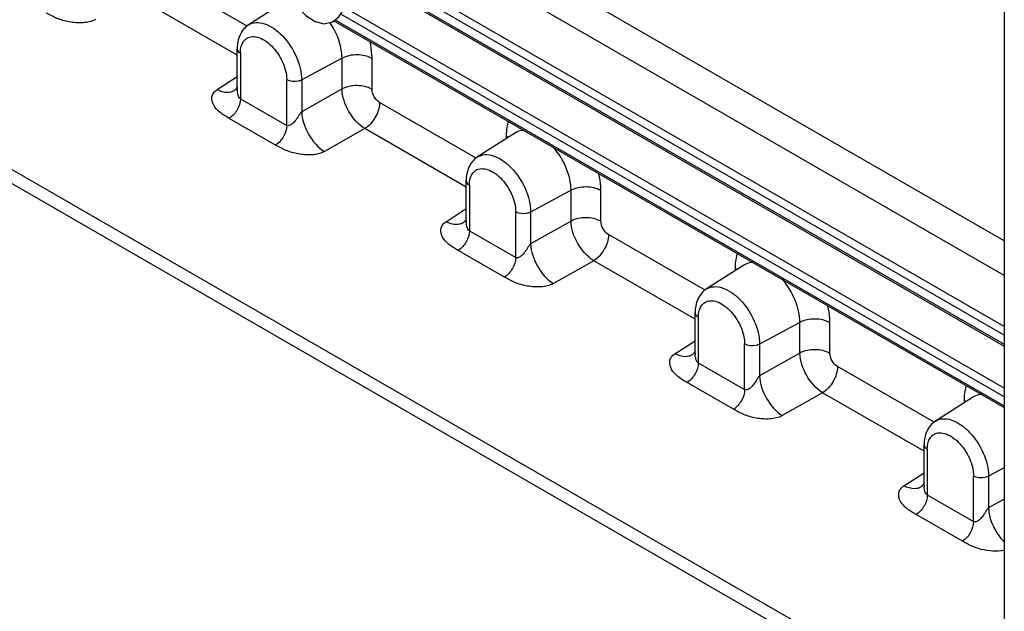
# Model space of a CAD drawing. Header units: inches. Extents: x 0 to 34, y 0 to 22.
# Tile 65 of 124: x 23.7 to 25.5, y 2.2 to 3.2. Entities that reach past the tile are written whole.
import ezdxf

# ---------------------------------------------------------------- set-up
doc = ezdxf.new("R2010")
doc.units = ezdxf.units.IN
doc.header["$LTSCALE"] = 1.87
doc.header["$MEASUREMENT"] = 0
doc.linetypes.add('HIDDEN', pattern=[0.2, 0.1, -0.1])
doc.layers.get('0').update_dxf_attribs({"linetype": 'CONTINUOUS'})
doc.layers.add('02___PRT_ALL_AXES', color=7, linetype='CONTINUOUS')
doc.layers.add('DEFAULT_2', color=8, linetype='HIDDEN')

msp = doc.modelspace()

# ---------------------------------------------------------------- linework, layer by layer
at = {"color": 7, "linetype": 'CONTINUOUS'}
for p, q in [((25.4667, 4.3164), (25.4667, 0.9091)), ((25.4667, 2.8446), (24.2743, 3.5331)), ((25.4667, 2.7815), (24.2777, 3.468)), ((25.4667, 2.6728), (24.278, 3.3591)), ((25.4667, 2.6885), (24.2785, 3.3746)), ((24.2768, 3.3432), (25.4667, 2.6561)), ((24.086, 3.2369), (23.9098, 3.3386)), ((24.2765, 3.34), (25.4667, 2.6528)), ((24.0677, 3.184), (23.8827, 3.2908)), ((24.1577, 3.2832), (24.0884, 3.2392)), ((25.4667, 2.576), (24.2633, 3.2709)), ((25.4667, 2.5602), (24.2564, 3.259)), ((24.2438, 3.2464), (25.4667, 2.5403)), ((24.2462, 3.2483), (25.4667, 2.5436)), ((24.0677, 3.1222), (24.0677, 3.1957)), ((24.0734, 3.1876), (24.0734, 3.1043)), ((24.2588, 3.1782), (24.1852, 3.1386)), ((24.2588, 3.1221), (24.2588, 3.1782)), ((24.3135, 3.1216), (24.3135, 3.1776)), ((24.0309, 3.1209), (24.0677, 3.1449)), ((24.1579, 3.0556), (24.1579, 3.1388)), ((24.1852, 3.1386), (24.1852, 3.0804)), ((24.062, 3.119), (24.0613, 3.1186)), ((24.0626, 3.1194), (24.062, 3.119)), ((24.062, 3.119), (24.062, 3.119)), ((24.2588, 3.1221), (24.1852, 3.0804)), ((24.0734, 3.1043), (24.1579, 3.0556)), ((24.5036, 2.9958), (24.3274, 3.0975)), ((24.1376, 3.0197), (24.0531, 3.0685)), ((24.3003, 3.0497), (24.2266, 3.0079)), ((24.4852, 2.9429), (24.3003, 3.0497)), ((24.5753, 3.0421), (24.506, 2.9981)), ((24.5582, 3.0363), (24.5582, 3.0312)), ((24.5582, 3.0363), (24.5621, 3.0336)), ((24.4852, 2.8811), (24.4852, 2.9546)), ((24.491, 2.9465), (24.491, 2.8632)), ((24.6764, 2.9371), (24.6028, 2.8975)), ((24.6764, 2.881), (24.6764, 2.9371)), ((24.7311, 2.8805), (24.7311, 2.9365)), ((24.4484, 2.8798), (24.4852, 2.9038)), ((24.5755, 2.8145), (24.5755, 2.8977)), ((24.6028, 2.8975), (24.6028, 2.8393)), ((24.4796, 2.8779), (24.4789, 2.8775)), ((24.4796, 2.8779), (24.4795, 2.8779)), ((24.4802, 2.8783), (24.4796, 2.8779)), ((24.6764, 2.881), (24.6028, 2.8393)), ((24.491, 2.8632), (24.5755, 2.8145)), ((24.9211, 2.7547), (24.745, 2.8564)), ((24.5551, 2.7786), (24.4707, 2.8274)), ((24.7179, 2.8086), (24.6442, 2.7668)), ((24.9028, 2.7018), (24.7179, 2.8086)), ((24.9928, 2.801), (24.9236, 2.757)), ((24.9757, 2.7952), (24.9757, 2.7901)), ((24.9757, 2.7952), (24.9797, 2.7925)), ((24.9028, 2.64), (24.9028, 2.7134)), ((24.9086, 2.7054), (24.9086, 2.6221)), ((25.0939, 2.696), (25.0204, 2.6564)), ((25.0939, 2.6399), (25.0939, 2.696)), ((25.1486, 2.6394), (25.1486, 2.6954)), ((24.866, 2.6387), (24.9028, 2.6626)), ((24.9931, 2.5733), (24.9931, 2.6566)), ((25.0204, 2.6564), (25.0204, 2.5982)), ((24.8971, 2.6368), (24.8965, 2.6364)), ((24.8978, 2.6372), (24.8971, 2.6368)), ((24.8971, 2.6368), (24.8971, 2.6368)), ((24.9086, 2.6221), (24.9931, 2.5733)), ((25.0939, 2.6399), (25.0204, 2.5982)), ((25.3387, 2.5136), (25.1625, 2.6153)), ((24.9727, 2.5375), (24.8883, 2.5863)), ((25.1354, 2.5675), (25.0618, 2.5257)), ((25.3204, 2.4607), (25.1354, 2.5675)), ((25.4104, 2.5599), (25.3412, 2.5158)), ((25.3933, 2.5541), (25.3933, 2.549)), ((25.3933, 2.5541), (25.3973, 2.5514)), ((25.3204, 2.3989), (25.3204, 2.4723)), ((25.3262, 2.4643), (25.3262, 2.381)), ((25.4667, 2.4307), (25.438, 2.4153)), ((25.2836, 2.3976), (25.3204, 2.4215)), ((25.4106, 2.3322), (25.4106, 2.4155)), ((25.438, 2.4153), (25.438, 2.3571)), ((25.3147, 2.3957), (25.3141, 2.3953)), ((25.3154, 2.3961), (25.3147, 2.3957)), ((25.3147, 2.3957), (25.3147, 2.3957)), ((25.3262, 2.381), (25.4106, 2.3322)), ((25.4667, 2.3734), (25.438, 2.3571)), ((25.3903, 2.2964), (25.3058, 2.3452))]:
    msp.add_line(p, q, dxfattribs=at)
for points in [[(24.0571, 3.8741), (24.0557, 3.8366), (24.0517, 3.7918), (24.0469, 3.7481), (24.0433, 3.7041), (24.0429, 3.6588), (24.0462, 3.6127), (24.0529, 3.5665), (24.0625, 3.521), (24.0746, 3.4769), (24.0887, 3.435), (24.1043, 3.3955), (24.1212, 3.359), (24.139, 3.326), (24.1574, 3.2972), (24.1756, 3.2737), (24.1929, 3.2565), (24.2095, 3.2456), (24.2259, 3.2413), (24.2414, 3.2445), (24.2531, 3.2537), (24.2612, 3.2663)], [(24.0677, 3.1263), (24.0672, 3.1252), (24.0662, 3.1234), (24.065, 3.1218), (24.0638, 3.1205), (24.0626, 3.1194)], [(24.4852, 2.8851), (24.4848, 2.8841), (24.4838, 2.8823), (24.4826, 2.8807), (24.4814, 2.8793), (24.4802, 2.8783)], [(24.9028, 2.644), (24.9023, 2.643), (24.9014, 2.6412), (24.9002, 2.6396), (24.8989, 2.6382), (24.8978, 2.6372)], [(25.3204, 2.4029), (25.3199, 2.4018), (25.3189, 2.4001), (25.3178, 2.3985), (25.3165, 2.3971), (25.3154, 2.3961)]]:
    msp.add_lwpolyline(points, dxfattribs=at)
for centre, radius, start, end in [((24.1206, 3.1222), 0.053, 179.9604, 183.2503), ((24.6656, 3.0364), 0.1074, 175.5707, 180.0434), ((24.5382, 2.8811), 0.053, 179.9604, 183.2503), ((25.0832, 2.7953), 0.1074, 175.5707, 180.0434), ((24.9558, 2.64), 0.053, 179.9604, 183.2503), ((25.5007, 2.5542), 0.1074, 175.5707, 180.0434), ((25.3734, 2.3989), 0.053, 179.9604, 183.2503)]:
    msp.add_arc(centre, radius, start, end, dxfattribs=at)
for points, knots in [([(23.809, 3.249), (23.8022, 3.2451), (23.7855, 3.2419), (23.7616, 3.2437), (23.7391, 3.25), (23.7261, 3.2573), (23.72, 3.2608)], [0, 0, 0, 0, 0.254614, 0.522618, 0.772889, 1, 1, 1, 1]), ([(24.0884, 3.2392), (24.0816, 3.2348), (24.0704, 3.2211), (24.0677, 3.2042), (24.0677, 3.1957)], [0, 0, 0, 0, 0.488292, 1, 1, 1, 1]), ([(24.0884, 3.2392), (24.0923, 3.2416), (24.1022, 3.2446), (24.1184, 3.2418), (24.1349, 3.233), (24.1568, 3.214), (24.1773, 3.1826), (24.1852, 3.1529), (24.1852, 3.1386)], [0, 0, 0, 0, 0.086922, 0.185851, 0.30288, 0.436807, 0.729001, 1, 1, 1, 1]), ([(24.2588, 3.1782), (24.2588, 3.1835), (24.2564, 3.2067), (24.2467, 3.2288), (24.2368, 3.2437)], [0, 0, 0, 0, 0.228713, 1, 1, 1, 1]), ([(24.0832, 3.2132), (24.086, 3.2154), (24.0932, 3.2185), (24.1056, 3.2172), (24.1184, 3.2111), (24.1355, 3.1969), (24.1516, 3.1729), (24.1579, 3.15), (24.1579, 3.1388)], [0, 0, 0, 0, 0.086708, 0.183651, 0.298883, 0.432122, 0.726098, 1, 1, 1, 1]), ([(24.0734, 3.1876), (24.0734, 3.189), (24.0736, 3.1941), (24.0746, 3.1992), (24.0759, 3.2027)], [0, 0, 0, 0, 0.26787, 1, 1, 1, 1]), ([(24.0759, 3.2027), (24.0763, 3.2037), (24.0781, 3.2077), (24.0808, 3.2112), (24.0832, 3.2132)], [0, 0, 0, 0, 0.266888, 1, 1, 1, 1]), ([(24.3135, 3.1776), (24.3135, 3.1801), (24.3131, 3.1904), (24.3116, 3.2006), (24.3099, 3.2083)], [0, 0, 0, 0, 0.238076, 1, 1, 1, 1]), ([(24.0677, 3.1957), (24.0677, 3.1949), (24.0683, 3.1915), (24.0711, 3.1889), (24.0734, 3.1876)], [0, 0, 0, 0, 0.22086, 1, 1, 1, 1]), ([(24.3135, 3.1776), (24.3054, 3.1823), (24.2862, 3.1861), (24.2671, 3.1826), (24.2588, 3.1782)], [0, 0, 0, 0, 0.497771, 1, 1, 1, 1]), ([(24.1852, 3.1386), (24.1833, 3.1375), (24.1744, 3.1345), (24.164, 3.1353), (24.1579, 3.1388)], [0, 0, 0, 0, 0.242713, 1, 1, 1, 1]), ([(24.3135, 3.1216), (24.3054, 3.1262), (24.2862, 3.1301), (24.2671, 3.1266), (24.2588, 3.1221)], [0, 0, 0, 0, 0.497771, 1, 1, 1, 1]), ([(24.0531, 3.0685), (24.0473, 3.0718), (24.0364, 3.0781), (24.024, 3.0909), (24.0199, 3.1049), (24.0239, 3.1153), (24.0283, 3.1192), (24.0309, 3.1209)], [0, 0, 0, 0, 0.288031, 0.538557, 0.754787, 0.867184, 1, 1, 1, 1]), ([(24.056, 3.1164), (24.0542, 3.1159), (24.0455, 3.1147), (24.0368, 3.1177), (24.0309, 3.1209)], [0, 0, 0, 0, 0.221257, 1, 1, 1, 1]), ([(24.0734, 3.1043), (24.0712, 3.1056), (24.0686, 3.1111), (24.0679, 3.1164), (24.0677, 3.1192)], [0, 0, 0, 0, 0.477253, 1, 1, 1, 1]), ([(24.3003, 3.0497), (24.2881, 3.0571), (24.2689, 3.0798), (24.259, 3.1079), (24.2588, 3.1221)], [0, 0, 0, 0, 0.499927, 1, 1, 1, 1]), ([(24.3274, 3.0975), (24.3233, 3.0999), (24.3167, 3.1074), (24.3135, 3.1168), (24.3135, 3.1216)], [0, 0, 0, 0, 0.500298, 1, 1, 1, 1]), ([(24.0734, 3.1043), (24.0734, 3.0973), (24.0687, 3.0834), (24.0591, 3.0722), (24.0531, 3.0685)], [0, 0, 0, 0, 0.498312, 1, 1, 1, 1]), ([(24.3274, 3.0975), (24.3274, 3.0881), (24.321, 3.0695), (24.3083, 3.0546), (24.3003, 3.0497)], [0, 0, 0, 0, 0.498312, 1, 1, 1, 1]), ([(24.1852, 3.0804), (24.1837, 3.0794), (24.1817, 3.0763), (24.178, 3.0704), (24.1732, 3.0634), (24.1672, 3.0567), (24.1603, 3.0542), (24.1579, 3.0556)], [0, 0, 0, 0, 0.139865, 0.277776, 0.541016, 0.786875, 1, 1, 1, 1]), ([(24.1852, 3.0804), (24.1856, 3.0661), (24.1956, 3.0382), (24.2145, 3.0154), (24.2266, 3.0079)], [0, 0, 0, 0, 0.500566, 1, 1, 1, 1]), ([(24.1579, 3.0556), (24.1579, 3.0485), (24.1531, 3.0346), (24.1436, 3.0234), (24.1376, 3.0197)], [0, 0, 0, 0, 0.498312, 1, 1, 1, 1]), ([(24.5618, 3.0628), (24.5613, 3.0614), (24.5597, 3.0555), (24.5588, 3.0494), (24.5585, 3.0447)], [0, 0, 0, 0, 0.239429, 1, 1, 1, 1]), ([(24.5911, 3.0466), (24.5896, 3.0466), (24.5841, 3.0462), (24.5787, 3.0443), (24.5753, 3.0421)], [0, 0, 0, 0, 0.261273, 1, 1, 1, 1]), ([(24.2266, 3.0079), (24.2197, 3.004), (24.2031, 3.0008), (24.1792, 3.0026), (24.1567, 3.0089), (24.1437, 3.0162), (24.1376, 3.0197)], [0, 0, 0, 0, 0.254614, 0.522618, 0.772889, 1, 1, 1, 1]), ([(24.506, 2.9981), (24.5099, 3.0005), (24.5198, 3.0035), (24.5359, 3.0007), (24.5525, 2.9919), (24.5743, 2.9729), (24.5949, 2.9415), (24.6028, 2.9118), (24.6028, 2.8975)], [0, 0, 0, 0, 0.086922, 0.185851, 0.30288, 0.436807, 0.729001, 1, 1, 1, 1]), ([(24.6764, 2.9371), (24.6764, 2.9508), (24.6693, 2.9795), (24.6541, 3.0044), (24.6444, 3.0158)], [0, 0, 0, 0, 0.478476, 1, 1, 1, 1]), ([(24.506, 2.9981), (24.4992, 2.9937), (24.488, 2.98), (24.4852, 2.963), (24.4852, 2.9546)], [0, 0, 0, 0, 0.488292, 1, 1, 1, 1]), ([(24.4935, 2.9616), (24.4939, 2.9626), (24.4956, 2.9666), (24.4984, 2.9701), (24.5008, 2.9721)], [0, 0, 0, 0, 0.266888, 1, 1, 1, 1]), ([(24.5008, 2.9721), (24.5036, 2.9743), (24.5108, 2.9774), (24.5232, 2.9761), (24.536, 2.97), (24.553, 2.9558), (24.5692, 2.9318), (24.5755, 2.9088), (24.5755, 2.8977)], [0, 0, 0, 0, 0.086708, 0.183651, 0.298883, 0.432122, 0.726098, 1, 1, 1, 1]), ([(24.7311, 2.9365), (24.7311, 2.939), (24.7307, 2.9493), (24.7292, 2.9595), (24.7274, 2.9672)], [0, 0, 0, 0, 0.238076, 1, 1, 1, 1]), ([(24.4852, 2.9546), (24.4852, 2.9538), (24.4859, 2.9504), (24.4887, 2.9478), (24.491, 2.9465)], [0, 0, 0, 0, 0.22086, 1, 1, 1, 1]), ([(24.491, 2.9465), (24.491, 2.9479), (24.4912, 2.953), (24.4922, 2.9581), (24.4935, 2.9616)], [0, 0, 0, 0, 0.26787, 1, 1, 1, 1]), ([(24.7311, 2.9365), (24.723, 2.9412), (24.7038, 2.945), (24.6846, 2.9415), (24.6764, 2.9371)], [0, 0, 0, 0, 0.497771, 1, 1, 1, 1]), ([(24.6028, 2.8975), (24.6008, 2.8964), (24.592, 2.8934), (24.5816, 2.8942), (24.5755, 2.8977)], [0, 0, 0, 0, 0.242713, 1, 1, 1, 1]), ([(24.4707, 2.8274), (24.4649, 2.8307), (24.454, 2.837), (24.4415, 2.8498), (24.4375, 2.8638), (24.4415, 2.8742), (24.4458, 2.8781), (24.4484, 2.8798)], [0, 0, 0, 0, 0.288031, 0.538557, 0.754787, 0.867184, 1, 1, 1, 1]), ([(24.4736, 2.8753), (24.4718, 2.8748), (24.4631, 2.8736), (24.4544, 2.8766), (24.4484, 2.8798)], [0, 0, 0, 0, 0.221257, 1, 1, 1, 1]), ([(24.491, 2.8632), (24.4888, 2.8645), (24.4862, 2.87), (24.4855, 2.8752), (24.4853, 2.8781)], [0, 0, 0, 0, 0.477253, 1, 1, 1, 1]), ([(24.7311, 2.8805), (24.723, 2.8851), (24.7038, 2.889), (24.6846, 2.8855), (24.6764, 2.881)], [0, 0, 0, 0, 0.497771, 1, 1, 1, 1]), ([(24.7179, 2.8086), (24.7057, 2.816), (24.6865, 2.8387), (24.6766, 2.8668), (24.6764, 2.881)], [0, 0, 0, 0, 0.499927, 1, 1, 1, 1]), ([(24.745, 2.8564), (24.7408, 2.8588), (24.7343, 2.8663), (24.7311, 2.8757), (24.7311, 2.8805)], [0, 0, 0, 0, 0.500298, 1, 1, 1, 1]), ([(24.491, 2.8632), (24.491, 2.8562), (24.4863, 2.8423), (24.4767, 2.8311), (24.4707, 2.8274)], [0, 0, 0, 0, 0.498312, 1, 1, 1, 1]), ([(24.745, 2.8564), (24.745, 2.847), (24.7386, 2.8284), (24.7259, 2.8135), (24.7179, 2.8086)], [0, 0, 0, 0, 0.498312, 1, 1, 1, 1]), ([(24.6028, 2.8393), (24.6013, 2.8383), (24.5992, 2.8352), (24.5956, 2.8293), (24.5908, 2.8223), (24.5848, 2.8156), (24.5779, 2.8131), (24.5755, 2.8145)], [0, 0, 0, 0, 0.139865, 0.277776, 0.541016, 0.786875, 1, 1, 1, 1]), ([(24.6028, 2.8393), (24.6032, 2.825), (24.6132, 2.7971), (24.6321, 2.7743), (24.6442, 2.7668)], [0, 0, 0, 0, 0.500566, 1, 1, 1, 1]), ([(24.9793, 2.8217), (24.9789, 2.8203), (24.9773, 2.8144), (24.9764, 2.8083), (24.9761, 2.8036)], [0, 0, 0, 0, 0.239429, 1, 1, 1, 1]), ([(24.5755, 2.8145), (24.5755, 2.8074), (24.5707, 2.7935), (24.5612, 2.7823), (24.5551, 2.7786)], [0, 0, 0, 0, 0.498312, 1, 1, 1, 1]), ([(25.0087, 2.8055), (25.0072, 2.8055), (25.0017, 2.8051), (24.9963, 2.8032), (24.9928, 2.801)], [0, 0, 0, 0, 0.261273, 1, 1, 1, 1]), ([(24.6442, 2.7668), (24.6373, 2.7629), (24.6207, 2.7597), (24.5968, 2.7615), (24.5742, 2.7678), (24.5613, 2.7751), (24.5551, 2.7786)], [0, 0, 0, 0, 0.254614, 0.522618, 0.772889, 1, 1, 1, 1]), ([(25.0939, 2.696), (25.0939, 2.7097), (25.0868, 2.7384), (25.0717, 2.7633), (25.062, 2.7747)], [0, 0, 0, 0, 0.478476, 1, 1, 1, 1]), ([(24.9236, 2.757), (24.9168, 2.7526), (24.9055, 2.7389), (24.9028, 2.7219), (24.9028, 2.7134)], [0, 0, 0, 0, 0.488292, 1, 1, 1, 1]), ([(24.9236, 2.757), (24.9275, 2.7594), (24.9374, 2.7624), (24.9535, 2.7596), (24.9701, 2.7508), (24.9919, 2.7318), (25.0125, 2.7004), (25.0204, 2.6707), (25.0204, 2.6564)], [0, 0, 0, 0, 0.086922, 0.185851, 0.30288, 0.436807, 0.729001, 1, 1, 1, 1]), ([(24.9111, 2.7204), (24.9115, 2.7215), (24.9132, 2.7255), (24.9159, 2.729), (24.9184, 2.731)], [0, 0, 0, 0, 0.266888, 1, 1, 1, 1]), ([(24.9184, 2.731), (24.9211, 2.7332), (24.9284, 2.7363), (24.9408, 2.735), (24.9536, 2.7288), (24.9706, 2.7147), (24.9868, 2.6907), (24.9931, 2.6677), (24.9931, 2.6566)], [0, 0, 0, 0, 0.086708, 0.183651, 0.298883, 0.432122, 0.726098, 1, 1, 1, 1]), ([(24.9028, 2.7134), (24.9028, 2.7127), (24.9034, 2.7093), (24.9063, 2.7067), (24.9086, 2.7054)], [0, 0, 0, 0, 0.22086, 1, 1, 1, 1]), ([(24.9086, 2.7054), (24.9086, 2.7068), (24.9088, 2.7119), (24.9098, 2.717), (24.9111, 2.7204)], [0, 0, 0, 0, 0.26787, 1, 1, 1, 1]), ([(25.1486, 2.6954), (25.1486, 2.6979), (25.1483, 2.7082), (25.1467, 2.7184), (25.145, 2.726)], [0, 0, 0, 0, 0.238076, 1, 1, 1, 1]), ([(25.1486, 2.6954), (25.1406, 2.7001), (25.1214, 2.7039), (25.1022, 2.7004), (25.0939, 2.696)], [0, 0, 0, 0, 0.497771, 1, 1, 1, 1]), ([(25.0204, 2.6564), (25.0184, 2.6553), (25.0096, 2.6523), (24.9992, 2.6531), (24.9931, 2.6566)], [0, 0, 0, 0, 0.242713, 1, 1, 1, 1]), ([(25.1486, 2.6394), (25.1406, 2.644), (25.1214, 2.6479), (25.1022, 2.6444), (25.0939, 2.6399)], [0, 0, 0, 0, 0.497771, 1, 1, 1, 1]), ([(24.8883, 2.5863), (24.8825, 2.5896), (24.8716, 2.5959), (24.8591, 2.6087), (24.8551, 2.6227), (24.859, 2.6331), (24.8634, 2.637), (24.866, 2.6387)], [0, 0, 0, 0, 0.288031, 0.538557, 0.754787, 0.867184, 1, 1, 1, 1]), ([(24.8912, 2.6341), (24.8893, 2.6336), (24.8807, 2.6325), (24.872, 2.6355), (24.866, 2.6387)], [0, 0, 0, 0, 0.221257, 1, 1, 1, 1]), ([(24.9086, 2.6221), (24.9086, 2.6151), (24.9038, 2.6011), (24.8943, 2.59), (24.8883, 2.5863)], [0, 0, 0, 0, 0.498312, 1, 1, 1, 1]), ([(24.9086, 2.6221), (24.9064, 2.6234), (24.9038, 2.6289), (24.9031, 2.6341), (24.9029, 2.637)], [0, 0, 0, 0, 0.477253, 1, 1, 1, 1]), ([(25.1354, 2.5675), (25.1232, 2.5749), (25.1041, 2.5976), (25.0942, 2.6257), (25.0939, 2.6399)], [0, 0, 0, 0, 0.499927, 1, 1, 1, 1]), ([(25.1625, 2.6153), (25.1584, 2.6177), (25.1519, 2.6252), (25.1486, 2.6346), (25.1486, 2.6394)], [0, 0, 0, 0, 0.500298, 1, 1, 1, 1]), ([(25.1625, 2.6153), (25.1625, 2.6059), (25.1562, 2.5873), (25.1435, 2.5724), (25.1354, 2.5675)], [0, 0, 0, 0, 0.498312, 1, 1, 1, 1]), ([(25.0204, 2.5982), (25.0189, 2.5972), (25.0168, 2.5941), (25.0132, 2.5882), (25.0084, 2.5812), (25.0024, 2.5745), (24.9954, 2.572), (24.9931, 2.5733)], [0, 0, 0, 0, 0.139865, 0.277776, 0.541016, 0.786875, 1, 1, 1, 1]), ([(25.0204, 2.5982), (25.0207, 2.5839), (25.0307, 2.556), (25.0497, 2.5332), (25.0618, 2.5257)], [0, 0, 0, 0, 0.500566, 1, 1, 1, 1]), ([(24.9931, 2.5733), (24.9931, 2.5663), (24.9883, 2.5524), (24.9788, 2.5412), (24.9727, 2.5375)], [0, 0, 0, 0, 0.498312, 1, 1, 1, 1]), ([(25.3969, 2.5806), (25.3965, 2.5792), (25.3949, 2.5733), (25.394, 2.5672), (25.3936, 2.5625)], [0, 0, 0, 0, 0.239429, 1, 1, 1, 1]), ([(25.4262, 2.5644), (25.4248, 2.5644), (25.4193, 2.564), (25.4139, 2.5621), (25.4104, 2.5599)], [0, 0, 0, 0, 0.261273, 1, 1, 1, 1]), ([(25.0618, 2.5257), (25.0549, 2.5218), (25.0383, 2.5186), (25.0143, 2.5204), (24.9918, 2.5267), (24.9788, 2.534), (24.9727, 2.5375)], [0, 0, 0, 0, 0.254614, 0.522618, 0.772889, 1, 1, 1, 1]), ([(25.3412, 2.5158), (25.3343, 2.5115), (25.3231, 2.4978), (25.3204, 2.4808), (25.3204, 2.4723)], [0, 0, 0, 0, 0.488292, 1, 1, 1, 1]), ([(25.3412, 2.5158), (25.3451, 2.5183), (25.3549, 2.5213), (25.3711, 2.5185), (25.3877, 2.5097), (25.4095, 2.4907), (25.43, 2.4593), (25.438, 2.4296), (25.438, 2.4153)], [0, 0, 0, 0, 0.086922, 0.185851, 0.30288, 0.436807, 0.729001, 1, 1, 1, 1]), ([(25.3262, 2.4643), (25.3262, 2.4657), (25.3264, 2.4708), (25.3273, 2.4758), (25.3287, 2.4793)], [0, 0, 0, 0, 0.26787, 1, 1, 1, 1]), ([(25.3287, 2.4793), (25.3291, 2.4804), (25.3308, 2.4844), (25.3335, 2.4879), (25.336, 2.4899)], [0, 0, 0, 0, 0.266888, 1, 1, 1, 1]), ([(25.336, 2.4899), (25.3387, 2.4921), (25.3459, 2.4952), (25.3584, 2.4939), (25.3711, 2.4877), (25.3882, 2.4736), (25.4043, 2.4496), (25.4106, 2.4266), (25.4106, 2.4155)], [0, 0, 0, 0, 0.086708, 0.183651, 0.298883, 0.432122, 0.726098, 1, 1, 1, 1]), ([(25.3204, 2.4723), (25.3204, 2.4716), (25.321, 2.4682), (25.3239, 2.4656), (25.3262, 2.4643)], [0, 0, 0, 0, 0.22086, 1, 1, 1, 1]), ([(25.438, 2.4153), (25.436, 2.4142), (25.4272, 2.4112), (25.4167, 2.412), (25.4106, 2.4155)], [0, 0, 0, 0, 0.242713, 1, 1, 1, 1]), ([(25.3058, 2.3452), (25.3, 2.3485), (25.2892, 2.3548), (25.2767, 2.3676), (25.2727, 2.3816), (25.2766, 2.392), (25.281, 2.3959), (25.2836, 2.3976)], [0, 0, 0, 0, 0.288031, 0.538557, 0.754787, 0.867184, 1, 1, 1, 1]), ([(25.3088, 2.393), (25.3069, 2.3925), (25.2983, 2.3914), (25.2895, 2.3944), (25.2836, 2.3976)], [0, 0, 0, 0, 0.221257, 1, 1, 1, 1]), ([(25.3262, 2.381), (25.3239, 2.3823), (25.3214, 2.3878), (25.3207, 2.393), (25.3205, 2.3959)], [0, 0, 0, 0, 0.477253, 1, 1, 1, 1]), ([(25.3262, 2.381), (25.3262, 2.374), (25.3214, 2.36), (25.3119, 2.3488), (25.3058, 2.3452)], [0, 0, 0, 0, 0.498312, 1, 1, 1, 1]), ([(25.438, 2.3571), (25.4365, 2.3561), (25.4344, 2.353), (25.4307, 2.3471), (25.426, 2.3401), (25.42, 2.3334), (25.413, 2.3309), (25.4106, 2.3322)], [0, 0, 0, 0, 0.139865, 0.277776, 0.541016, 0.786875, 1, 1, 1, 1]), ([(25.438, 2.3571), (25.4383, 2.3459), (25.445, 2.3229), (25.4582, 2.3033), (25.4667, 2.2948)], [0, 0, 0, 0, 0.482772, 1, 1, 1, 1]), ([(25.4106, 2.3322), (25.4106, 2.3252), (25.4059, 2.3113), (25.3964, 2.3001), (25.3903, 2.2964)], [0, 0, 0, 0, 0.498312, 1, 1, 1, 1]), ([(25.4667, 2.28), (25.4597, 2.2785), (25.4454, 2.2779), (25.425, 2.2809), (25.4064, 2.2872), (25.3955, 2.2934), (25.3903, 2.2964)], [0, 0, 0, 0, 0.268118, 0.530902, 0.775101, 1, 1, 1, 1])]:
    msp.add_open_spline(points, degree=3, knots=knots, dxfattribs=at)
for points in [[(24.0613, 3.1186), (24.0597, 3.1176), (24.0579, 3.1169), (24.056, 3.1164)], [(24.4789, 2.8775), (24.4772, 2.8765), (24.4754, 2.8757), (24.4736, 2.8753)], [(24.8965, 2.6364), (24.8948, 2.6354), (24.893, 2.6346), (24.8912, 2.6341)], [(25.3141, 2.3953), (25.3124, 2.3943), (25.3106, 2.3935), (25.3088, 2.393)]]:
    msp.add_open_spline(points, degree=3, dxfattribs=at)
at = {"layer": '02___PRT_ALL_AXES', "color": 7, "linetype": 'CONTINUOUS'}
for p, q in [((22.9473, 3.3847), (25.4667, 1.93)), ((23.023, 3.3151), (25.4667, 1.9042))]:
    msp.add_line(p, q, dxfattribs=at)
at = {"layer": 'DEFAULT_2', "color": 8, "linetype": 'HIDDEN'}
msp.add_open_spline([(23.4127, 2.3829), (23.4137, 2.3833), (23.4157, 2.3843), (23.4187, 2.3857), (23.4216, 2.3871), (23.4246, 2.3885), (23.4271, 2.3897), (23.4291, 2.3906), (23.4305, 2.3913), (23.4318, 2.3919), (23.4328, 2.3924), (23.4335, 2.3927), (23.4343, 2.3931), (23.4349, 2.3934), (23.4354, 2.3936), (23.4357, 2.3937), (23.4359, 2.3939), (23.4361, 2.394), (23.4363, 2.394), (23.4364, 2.3941), (23.4364, 2.3941), (23.4365, 2.3941), (23.4365, 2.3941), (23.4366, 2.3942), (23.4367, 2.3942), (23.4369, 2.3943), (23.4371, 2.3943), (23.4374, 2.3944), (23.4378, 2.3945), (23.4383, 2.3947), (23.439, 2.3949), (23.4399, 2.3952), (23.4407, 2.3954), (23.4418, 2.3958), (23.4433, 2.3962), (23.4449, 2.3968), (23.4472, 2.3974), (23.45, 2.3983), (23.4528, 2.3992), (23.4551, 2.3999), (23.4568, 2.4004), (23.4582, 2.4009), (23.4593, 2.4012), (23.4602, 2.4015), (23.461, 2.4017), (23.4617, 2.4019), (23.4623, 2.4021), (23.4627, 2.4022), (23.4629, 2.4023), (23.4631, 2.4024), (23.4633, 2.4024), (23.4634, 2.4025), (23.4635, 2.4025), (23.4636, 2.4025), (23.4636, 2.4025), (23.4637, 2.4025), (23.4638, 2.4026), (23.464, 2.4026), (23.4643, 2.4026), (23.4646, 2.4027), (23.4649, 2.4028), (23.4656, 2.4029), (23.4663, 2.403), (23.4672, 2.4032), (23.4682, 2.4033), (23.4694, 2.4035), (23.4709, 2.4038), (23.4728, 2.4041), (23.4752, 2.4046), (23.4783, 2.4051), (23.4813, 2.4057), (23.4838, 2.4061), (23.4856, 2.4064), (23.4871, 2.4067), (23.4884, 2.4069), (23.4893, 2.4071), (23.4902, 2.4072), (23.491, 2.4074), (23.4916, 2.4075), (23.492, 2.4075), (23.4923, 2.4076), (23.4925, 2.4076), (23.4927, 2.4077), (23.4928, 2.4077), (23.4929, 2.4077), (23.493, 2.4077), (23.493, 2.4077), (23.4931, 2.4077), (23.4932, 2.4077), (23.4934, 2.4077), (23.4937, 2.4077), (23.494, 2.4078), (23.4944, 2.4078), (23.4951, 2.4078), (23.4959, 2.4079), (23.4969, 2.4079), (23.4978, 2.408), (23.4991, 2.4081), (23.5007, 2.4082), (23.5027, 2.4083), (23.5053, 2.4084), (23.5085, 2.4086), (23.5118, 2.4088), (23.5144, 2.4089), (23.5163, 2.409), (23.5179, 2.4091), (23.5192, 2.4092), (23.5202, 2.4093), (23.5212, 2.4093), (23.522, 2.4094), (23.5226, 2.4094), (23.523, 2.4094), (23.5234, 2.4095), (23.5236, 2.4095), (23.5238, 2.4095), (23.5239, 2.4095), (23.524, 2.4095), (23.5241, 2.4095), (23.5241, 2.4095), (23.5242, 2.4095), (23.5244, 2.4095), (23.5246, 2.4095), (23.5248, 2.4095), (23.5251, 2.4094), (23.5255, 2.4094), (23.5262, 2.4094), (23.527, 2.4093), (23.5279, 2.4093), (23.5289, 2.4092), (23.5301, 2.4092), (23.5317, 2.4091), (23.5336, 2.409), (23.5362, 2.4088), (23.5394, 2.4086), (23.5426, 2.4085), (23.5451, 2.4083), (23.547, 2.4082), (23.5486, 2.4081), (23.5499, 2.408), (23.5509, 2.408), (23.5518, 2.4079), (23.5526, 2.4079), (23.5532, 2.4078), (23.5536, 2.4078), (23.554, 2.4078), (23.5542, 2.4078), (23.5544, 2.4078), (23.5545, 2.4078), (23.5546, 2.4078), (23.5547, 2.4078), (23.5547, 2.4078), (23.5548, 2.4077), (23.5549, 2.4077), (23.5551, 2.4077), (23.5554, 2.4076), (23.5557, 2.4076), (23.5561, 2.4075), (23.5567, 2.4074), (23.5574, 2.4073), (23.5584, 2.4071), (23.5593, 2.407), (23.5605, 2.4068), (23.562, 2.4065), (23.5639, 2.4062), (23.5663, 2.4057), (23.5694, 2.4052), (23.5725, 2.4047), (23.5749, 2.4042), (23.5767, 2.4039), (23.5783, 2.4037), (23.5795, 2.4034), (23.5804, 2.4033), (23.5813, 2.4031), (23.5821, 2.403), (23.5827, 2.4029), (23.5831, 2.4028), (23.5834, 2.4028), (23.5836, 2.4027), (23.5838, 2.4027), (23.584, 2.4027), (23.584, 2.4026), (23.5841, 2.4026), (23.5842, 2.4026), (23.5842, 2.4026), (23.5843, 2.4026), (23.5845, 2.4025), (23.5847, 2.4024), (23.585, 2.4024), (23.5854, 2.4022), (23.5859, 2.4021), (23.5866, 2.4019), (23.5875, 2.4016), (23.5883, 2.4013), (23.5895, 2.401), (23.5909, 2.4006), (23.5926, 2.4), (23.5948, 2.3993), (23.5977, 2.3985), (23.6005, 2.3976), (23.6028, 2.3969), (23.6045, 2.3964), (23.6059, 2.396), (23.607, 2.3956), (23.6078, 2.3953), (23.6087, 2.3951), (23.6094, 2.3949), (23.61, 2.3947), (23.6103, 2.3946), (23.6106, 2.3945), (23.6108, 2.3944), (23.611, 2.3944), (23.6111, 2.3943), (23.6112, 2.3943), (23.6112, 2.3943), (23.6113, 2.3943), (23.6113, 2.3943), (23.6115, 2.3942), (23.6116, 2.3941), (23.6118, 2.394), (23.6121, 2.3939), (23.6124, 2.3938), (23.6129, 2.3935), (23.6135, 2.3932), (23.6143, 2.3929), (23.615, 2.3925), (23.616, 2.392), (23.6173, 2.3914), (23.6188, 2.3907), (23.6208, 2.3898), (23.6233, 2.3886), (23.6259, 2.3874), (23.6279, 2.3864), (23.6294, 2.3857), (23.6307, 2.3851), (23.6317, 2.3847), (23.6324, 2.3843), (23.6332, 2.3839), (23.6338, 2.3836), (23.6343, 2.3834), (23.6346, 2.3833), (23.6349, 2.3831), (23.6351, 2.383), (23.6352, 2.383), (23.6353, 2.3829), (23.6354, 2.3829), (23.6354, 2.3829), (23.6355, 2.3828), (23.6355, 2.3828), (23.6356, 2.3827), (23.6357, 2.3827), (23.6359, 2.3825), (23.6361, 2.3824), (23.6364, 2.3822), (23.6368, 2.3819), (23.6373, 2.3816), (23.6379, 2.3812), (23.6385, 2.3807), (23.6393, 2.3802), (23.6403, 2.3794), (23.6415, 2.3786), (23.6432, 2.3774), (23.6452, 2.376), (23.6472, 2.3746), (23.6489, 2.3734), (23.6501, 2.3726), (23.6511, 2.3719), (23.6519, 2.3713), (23.6525, 2.3709), (23.6531, 2.3704), (23.6536, 2.3701), (23.654, 2.3698), (23.6543, 2.3696), (23.6545, 2.3695), (23.6546, 2.3694), (23.6548, 2.3693), (23.6549, 2.3692), (23.6549, 2.3692), (23.655, 2.3692), (23.655, 2.3691), (23.655, 2.3691), (23.6551, 2.369), (23.6552, 2.3689), (23.6553, 2.3688), (23.6554, 2.3686), (23.6556, 2.3684), (23.6559, 2.3681), (23.6563, 2.3677), (23.6568, 2.3672), (23.6572, 2.3667), (23.6578, 2.3661), (23.6586, 2.3652), (23.6595, 2.3643), (23.6607, 2.363), (23.6622, 2.3613), (23.6637, 2.3597), (23.6649, 2.3584), (23.6658, 2.3574), (23.6666, 2.3566), (23.6672, 2.356), (23.6677, 2.3555), (23.6681, 2.355), (23.6685, 2.3546), (23.6688, 2.3542), (23.669, 2.354), (23.6691, 2.3539), (23.6692, 2.3538), (23.6693, 2.3537), (23.6694, 2.3536), (23.6694, 2.3535), (23.6695, 2.3535), (23.6695, 2.3535), (23.6695, 2.3534), (23.6696, 2.3534), (23.6696, 2.3532), (23.6697, 2.3531), (23.6698, 2.3529), (23.6699, 2.3527), (23.6701, 2.3524), (23.6703, 2.3519), (23.6706, 2.3514), (23.6709, 2.3509), (23.6713, 2.3502), (23.6717, 2.3493), (23.6723, 2.3482), (23.673, 2.3468), (23.674, 2.345), (23.6749, 2.3433), (23.6757, 2.3418), (23.6762, 2.3408), (23.6767, 2.3399), (23.6771, 2.3392), (23.6773, 2.3387), (23.6776, 2.3382), (23.6778, 2.3379), (23.6779, 2.3376), (23.678, 2.3373), (23.6782, 2.3371), (23.6783, 2.3369), (23.6783, 2.3368), (23.6784, 2.3367), (23.6784, 2.3366), (23.6784, 2.3366), (23.6785, 2.3365), (23.6785, 2.3365), (23.6785, 2.3365), (23.6785, 2.3364), (23.6785, 2.3363), (23.6785, 2.3361), (23.6786, 2.3359), (23.6786, 2.3357), (23.6787, 2.3354), (23.6787, 2.3351), (23.6788, 2.3348), (23.6788, 2.3343), (23.6789, 2.3337), (23.6791, 2.333), (23.6792, 2.3321), (23.6794, 2.3309), (23.6797, 2.3294), (23.68, 2.3276), (23.6803, 2.3257), (23.6806, 2.3242), (23.6808, 2.3231), (23.681, 2.3221), (23.6811, 2.3214), (23.6812, 2.3208), (23.6813, 2.3203), (23.6813, 2.32), (23.6814, 2.3197), (23.6814, 2.3194), (23.6815, 2.3192), (23.6815, 2.319), (23.6815, 2.3189), (23.6815, 2.3187), (23.6816, 2.3187), (23.6816, 2.3186), (23.6816, 2.3186), (23.6816, 2.3185), (23.6816, 2.3185), (23.6815, 2.3184), (23.6815, 2.3183), (23.6815, 2.3182), (23.6815, 2.318), (23.6814, 2.3177), (23.6814, 2.3175), (23.6813, 2.3172), (23.6813, 2.3168), (23.6812, 2.3164), (23.6811, 2.3158), (23.681, 2.3151), (23.6808, 2.3142), (23.6806, 2.3131), (23.6804, 2.3116), (23.6801, 2.3097), (23.6798, 2.3079), (23.6795, 2.3064), (23.6793, 2.3053), (23.6792, 2.3044), (23.679, 2.3037), (23.6789, 2.3031), (23.6789, 2.3027), (23.6788, 2.3023), (23.6788, 2.302), (23.6787, 2.3017), (23.6787, 2.3015), (23.6786, 2.3013), (23.6786, 2.3012), (23.6786, 2.3011), (23.6786, 2.301), (23.6786, 2.3009), (23.6786, 2.3009), (23.6786, 2.3009), (23.6785, 2.3008), (23.6785, 2.3008), (23.6784, 2.3006), (23.6784, 2.3005), (23.6783, 2.3003), (23.6782, 2.3001), (23.678, 2.2998), (23.6779, 2.2996), (23.6777, 2.2992), (23.6775, 2.2988), (23.6772, 2.2983), (23.6768, 2.2975), (23.6763, 2.2967), (23.6758, 2.2956), (23.6751, 2.2942), (23.6741, 2.2924), (23.6732, 2.2906), (23.6725, 2.2892), (23.6719, 2.2882), (23.6714, 2.2873), (23.6711, 2.2866), (23.6708, 2.286), (23.6705, 2.2855), (23.6703, 2.2851), (23.6701, 2.2847), (23.67, 2.2845), (23.6699, 2.2843), (23.6698, 2.2842), (23.6698, 2.2841), (23.6697, 2.284), (23.6697, 2.284), (23.6697, 2.2839), (23.6697, 2.2839), (23.6696, 2.2838), (23.6696, 2.2838), (23.6695, 2.2837), (23.6693, 2.2836), (23.6692, 2.2834), (23.669, 2.2832), (23.6687, 2.2829), (23.6683, 2.2825), (23.6679, 2.282), (23.6674, 2.2815), (23.6668, 2.2808), (23.6661, 2.28), (23.6652, 2.279), (23.664, 2.2777), (23.6625, 2.2761), (23.661, 2.2745), (23.6598, 2.2731), (23.6589, 2.2722), (23.6581, 2.2714), (23.6575, 2.2707), (23.6571, 2.2702), (23.6566, 2.2697), (23.6562, 2.2693), (23.6559, 2.269), (23.6557, 2.2688), (23.6556, 2.2686), (23.6555, 2.2685), (23.6554, 2.2684), (23.6553, 2.2683), (23.6553, 2.2683), (23.6553, 2.2683), (23.6552, 2.2682), (23.6552, 2.2682), (23.6551, 2.2681), (23.6549, 2.268), (23.6548, 2.2679), (23.6546, 2.2678), (23.6543, 2.2676), (23.6539, 2.2673), (23.6534, 2.2669), (23.6528, 2.2665), (23.6522, 2.2661), (23.6513, 2.2655), (23.6503, 2.2648), (23.6491, 2.2639), (23.6478, 2.263), (23.6466, 2.2621), (23.6449, 2.261), (23.6429, 2.2595), (23.6404, 2.2578), (23.6379, 2.256), (23.6363, 2.2549), (23.6354, 2.2543)], degree=3, knots=[0, 0, 0, 0, 0.007812, 0.015625, 0.023438, 0.03125, 0.039062, 0.042969, 0.046875, 0.050781, 0.052734, 0.054688, 0.056641, 0.058594, 0.05957, 0.060547, 0.061035, 0.061523, 0.062012, 0.062256, 0.062378, 0.0625, 0.062622, 0.062744, 0.062988, 0.063477, 0.063965, 0.064453, 0.06543, 0.066406, 0.068359, 0.070312, 0.072266, 0.074219, 0.078125, 0.082031, 0.085938, 0.09375, 0.101562, 0.105469, 0.109375, 0.113281, 0.115234, 0.117188, 0.119141, 0.121094, 0.12207, 0.123047, 0.123535, 0.124023, 0.124512, 0.124756, 0.124878, 0.125, 0.125122, 0.125244, 0.125488, 0.125977, 0.126465, 0.126953, 0.12793, 0.128906, 0.130859, 0.132812, 0.134766, 0.136719, 0.140625, 0.144531, 0.148438, 0.15625, 0.164062, 0.167969, 0.171875, 0.175781, 0.177734, 0.179688, 0.181641, 0.183594, 0.18457, 0.185547, 0.186035, 0.186523, 0.187012, 0.187256, 0.187378, 0.1875, 0.187622, 0.187744, 0.187988, 0.188477, 0.188965, 0.189453, 0.19043, 0.191406, 0.193359, 0.195312, 0.197266, 0.199219, 0.203125, 0.207031, 0.210938, 0.21875, 0.226562, 0.230469, 0.234375, 0.238281, 0.240234, 0.242188, 0.244141, 0.246094, 0.24707, 0.248047, 0.248535, 0.249023, 0.249512, 0.249756, 0.249878, 0.25, 0.250122, 0.250244, 0.250488, 0.250977, 0.251465, 0.251953, 0.25293, 0.253906, 0.255859, 0.257812, 0.259766, 0.261719, 0.265625, 0.269531, 0.273438, 0.28125, 0.289062, 0.292969, 0.296875, 0.300781, 0.302734, 0.304688, 0.306641, 0.308594, 0.30957, 0.310547, 0.311035, 0.311523, 0.312012, 0.312256, 0.312378, 0.3125, 0.312622, 0.312744, 0.312988, 0.313477, 0.313965, 0.314453, 0.31543, 0.316406, 0.318359, 0.320312, 0.322266, 0.324219, 0.328125, 0.332031, 0.335938, 0.34375, 0.351562, 0.355469, 0.359375, 0.363281, 0.365234, 0.367188, 0.369141, 0.371094, 0.37207, 0.373047, 0.373535, 0.374023, 0.374512, 0.374756, 0.374878, 0.375, 0.375122, 0.375244, 0.375488, 0.375977, 0.376465, 0.376953, 0.37793, 0.378906, 0.380859, 0.382812, 0.384766, 0.386719, 0.390625, 0.394531, 0.398438, 0.40625, 0.414062, 0.417969, 0.421875, 0.425781, 0.427734, 0.429688, 0.431641, 0.433594, 0.43457, 0.435547, 0.436035, 0.436523, 0.437012, 0.437256, 0.437378, 0.4375, 0.437622, 0.437744, 0.437988, 0.438477, 0.438965, 0.439453, 0.44043, 0.441406, 0.443359, 0.445312, 0.447266, 0.449219, 0.453125, 0.457031, 0.460938, 0.46875, 0.476562, 0.480469, 0.484375, 0.488281, 0.490234, 0.492188, 0.494141, 0.496094, 0.49707, 0.498047, 0.498535, 0.499023, 0.499512, 0.499756, 0.499878, 0.5, 0.500122, 0.500244, 0.500488, 0.500977, 0.501465, 0.501953, 0.50293, 0.503906, 0.505859, 0.507812, 0.509766, 0.511719, 0.515625, 0.519531, 0.523438, 0.53125, 0.539062, 0.542969, 0.546875, 0.550781, 0.552734, 0.554688, 0.556641, 0.558594, 0.55957, 0.560547, 0.561035, 0.561523, 0.562012, 0.562256, 0.562378, 0.5625, 0.562622, 0.562744, 0.562988, 0.563477, 0.563965, 0.564453, 0.56543, 0.566406, 0.568359, 0.570312, 0.572266, 0.574219, 0.578125, 0.582031, 0.585938, 0.59375, 0.601562, 0.605469, 0.609375, 0.613281, 0.615234, 0.617188, 0.619141, 0.621094, 0.62207, 0.623047, 0.623535, 0.624023, 0.624512, 0.624756, 0.624878, 0.625, 0.625122, 0.625244, 0.625488, 0.625977, 0.626465, 0.626953, 0.62793, 0.628906, 0.630859, 0.632812, 0.634766, 0.636719, 0.640625, 0.644531, 0.648438, 0.65625, 0.664062, 0.667969, 0.671875, 0.675781, 0.677734, 0.679688, 0.681641, 0.682617, 0.683594, 0.68457, 0.685547, 0.686035, 0.686523, 0.687012, 0.687256, 0.687378, 0.6875, 0.687622, 0.687744, 0.687988, 0.688477, 0.688965, 0.689453, 0.69043, 0.691406, 0.692383, 0.693359, 0.695312, 0.697266, 0.699219, 0.703125, 0.707031, 0.710938, 0.71875, 0.726562, 0.730469, 0.734375, 0.738281, 0.740234, 0.742188, 0.744141, 0.745117, 0.746094, 0.74707, 0.748047, 0.748535, 0.749023, 0.749512, 0.749756, 0.749878, 0.75, 0.750122, 0.750244, 0.750488, 0.750977, 0.751465, 0.751953, 0.75293, 0.753906, 0.754883, 0.755859, 0.757812, 0.759766, 0.761719, 0.765625, 0.769531, 0.773438, 0.78125, 0.789062, 0.792969, 0.796875, 0.800781, 0.802734, 0.804688, 0.806641, 0.807617, 0.808594, 0.80957, 0.810547, 0.811035, 0.811523, 0.812012, 0.812256, 0.812378, 0.8125, 0.812622, 0.812744, 0.812988, 0.813477, 0.813965, 0.814453, 0.81543, 0.816406, 0.817383, 0.818359, 0.820312, 0.822266, 0.824219, 0.828125, 0.832031, 0.835938, 0.84375, 0.851562, 0.855469, 0.859375, 0.863281, 0.865234, 0.867188, 0.869141, 0.871094, 0.87207, 0.873047, 0.873535, 0.874023, 0.874512, 0.874756, 0.874878, 0.875, 0.875122, 0.875244, 0.875488, 0.875977, 0.876465, 0.876953, 0.87793, 0.878906, 0.880859, 0.882812, 0.884766, 0.886719, 0.890625, 0.894531, 0.898438, 0.90625, 0.914062, 0.917969, 0.921875, 0.925781, 0.927734, 0.929688, 0.931641, 0.933594, 0.93457, 0.935547, 0.936035, 0.936523, 0.937012, 0.937256, 0.937378, 0.9375, 0.937622, 0.937744, 0.937988, 0.938477, 0.938965, 0.939453, 0.94043, 0.941406, 0.943359, 0.945312, 0.947266, 0.949219, 0.953125, 0.957031, 0.960938, 0.964844, 0.96875, 0.976562, 0.984375, 0.992188, 1, 1, 1, 1], dxfattribs=at)

doc.saveas('drawing.dxf')
